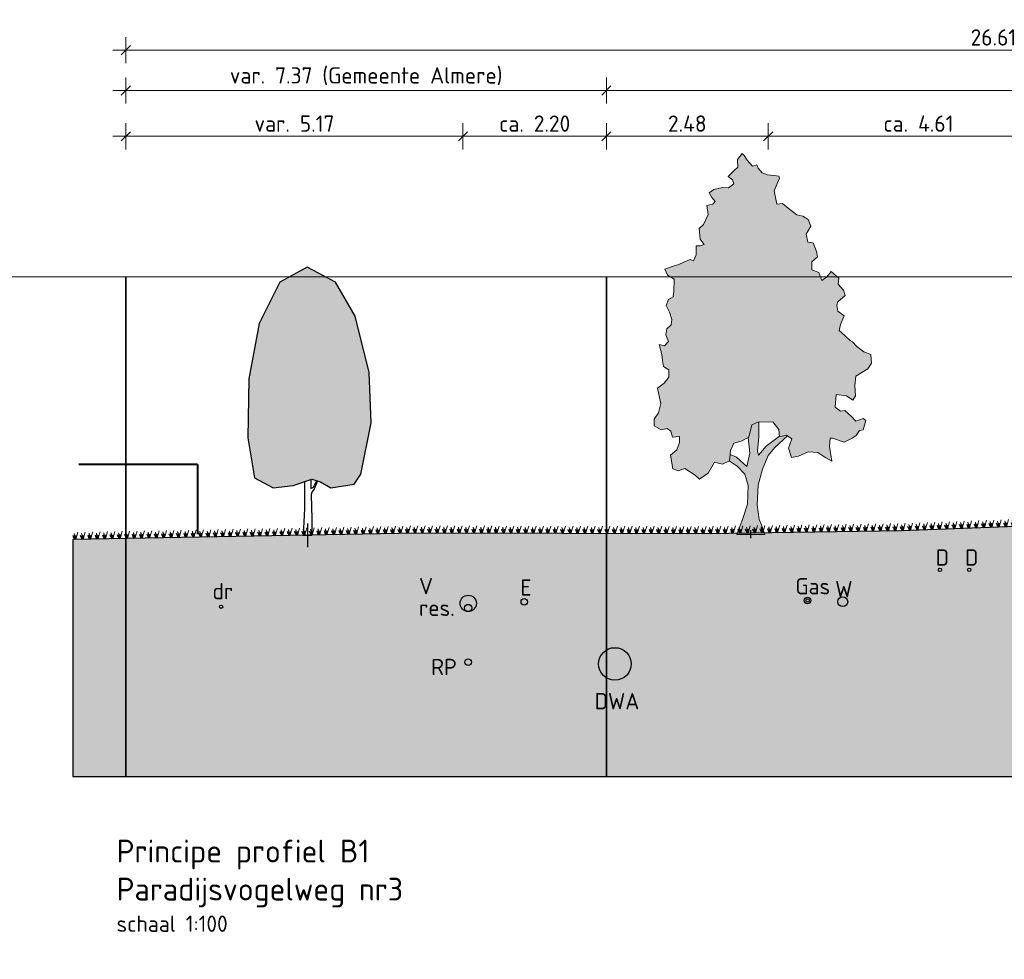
# Model space of a CAD drawing. Header units: metres. Extents: x 158819 to 159767, y 483764 to 484333.
# Tile 30 of 41: x 159329 to 159344, y 484026 to 484041. Entities that reach past the tile are written whole.
import ezdxf

# ---------------------------------------------------------------- set-up
doc = ezdxf.new("R2010")
doc.units = ezdxf.units.M
doc.linetypes.add('AL-NAP_LIJN', pattern=[15.25, 12, -1.5, 0.25, -1.5])
doc.layers.get('0').update_dxf_attribs({"lineweight": 25})
doc.layers.get('Defpoints').update_dxf_attribs({"lineweight": 25, "true_color": 0xff7fff})
for name, color, linetype, lineweight in [('N-WE-GR-BOOM-1e-A', 90, 'Continuous', 25), ('N-WE-GR-BOOM-1e-SD', 90, 'Continuous', 25), ('N-WE-GR-BOOM-3e-SD', 64, 'Continuous', 25), ('N-WE-KG-GRENS_PERCEEL-G', 150, 'KG-PERCEEL', 35), ('N-WE-VH-KANTVERHARDING-G', 7, 'Continuous', 25), ('rene', 1, 'Continuous', 40), ('X-XX-AL-M', 7, 'Continuous', 18), ('X-XX-AL-NAP-G', 7, 'AL-NAP_LIJN', 18), ('X-XX-AL-T25', 7, 'Continuous', 25), ('X-XX-AL-T35', 7, 'Continuous', 35)]:
    doc.layers.add(name, color=color, linetype=linetype, lineweight=lineweight)
doc.layers.add('N-WE-GR-BOOM-S', color=7, linetype='Continuous', lineweight=40, true_color=0x009900)
doc.layers.add('N-WE-GR-WEGEN-A', color=7, linetype='Continuous', lineweight=40, true_color=0xffd6ad, transparency=0.4)
doc.styles.add('NLCS-ISO-M100-T25', font='NLCS-ISO.ttf')
doc.styles.add('NLCS-ISO-M100-T35', font='NLCS-ISO.ttf')
doc.styles.get("Standard").update_dxf_attribs({"font": 'NLCS-ISO.ttf'})
doc.linetypes.add('KG-PERCEEL', pattern='A,5.5,-2,["P",Standard,S=1.8,R=0,X=-0.5,Y=-0.9],-2,5.5,-2,[5,NLCS.shx,S=0.75,R=0,X=0,Y=0],-2', length=19)
doc.dimstyles.new('NLCS-M100-T25-SCHRAP-X_L2_H1', dxfattribs={"dimscale": 0.1, "dimtxt": 2.5, "dimasz": 1.4, "dimexe": 2, "dimexo": 2, "dimgap": 0.7, "dimtad": 1, "dimzin": 0, "dimdsep": 46, "dimtxsty": 'NLCS-ISO-M100-T25', "dimblk": 'OBLIQUE', "dimcen": 0, "dimdle": 2, "dimclrd": 256, "dimclre": 256, "dimclrt": 256, "dimadec": 1, "dimazin": 0, "dimtfac": 1, "dimtofl": 0, "dimtmove": 1, "dimatfit": 0, "dimldrblk": 'OBLIQUE', "dimfxl": 2, "dimfxlon": 1, "dimtfill": 1, "dimtfillclr": 254, "dimtolj": 1, "dimtzin": 0, "dimlwd": 18, "dimlwe": 18, "dimarcsym": 0})

# ---------------------------------------------------------------- blocks, each defined once
blk = doc.blocks.new('_Oblique')
at = {"color": 0, "linetype": 'ByBlock', "lineweight": -2}
blk.add_line((-0.5, -0.5), (0.5, 0.5), dxfattribs=at)
blk = doc.blocks.new('*D130')
at = {"layer": 'Defpoints', "color": 0, "transparency": 16777216}
for p in [(159336.019, 484040.504), (159336.019, 484038.715), (159330.849, 484036.559)]:
    blk.add_point(p, dxfattribs=at)
at = {"layer": 'X-XX-AL-M', "linetype": 'Continuous', "lineweight": 18, "transparency": 16777216}
for p, q in [((159330.849, 484038.515), (159330.849, 484038.915)), ((159336.019, 484038.915), (159336.019, 484038.515)), ((159330.649, 484038.715), (159336.219, 484038.715))]:
    blk.add_line(p, q, dxfattribs=at)
at = {"layer": 'X-XX-AL-M', "lineweight": 18, "transparency": 16777216, "xscale": 0.14, "yscale": 0.14, "zscale": 0.14, "rotation": 180}
blk.add_blockref('_Oblique', (159330.849, 484038.715), dxfattribs=at)
at = {"layer": 'X-XX-AL-M', "lineweight": 18, "transparency": 16777216, "xscale": 0.14, "yscale": 0.14, "zscale": 0.14}
blk.add_blockref('_Oblique', (159336.019, 484038.715), dxfattribs=at)
at = {"layer": 'X-XX-AL-M', "transparency": 16777216, "insert": (159333.434, 484038.91), "char_height": 0.25, "attachment_point": 5, "style": 'NLCS-ISO-M100-T25', "bg_fill": 3, "box_fill_scale": 1.1, "bg_fill_color": 256, "bg_fill_true_color": 13158600, "bg_fill_transparency": 0}
blk.add_mtext('\\A1;var. 5.17', dxfattribs=at)
blk = doc.blocks.new('*D133')
at = {"layer": 'Defpoints', "color": 0, "transparency": 16777216}
for p in [(159338.219, 484039.417), (159330.849, 484036.559), (159338.219, 484036.559)]:
    blk.add_point(p, dxfattribs=at)
at = {"layer": 'X-XX-AL-M', "linetype": 'Continuous', "lineweight": 18, "transparency": 16777216}
for p, q in [((159330.849, 484039.217), (159330.849, 484039.617)), ((159338.219, 484039.217), (159338.219, 484039.617)), ((159330.649, 484039.417), (159338.419, 484039.417))]:
    blk.add_line(p, q, dxfattribs=at)
at = {"layer": 'X-XX-AL-M', "lineweight": 18, "transparency": 16777216, "xscale": 0.14, "yscale": 0.14, "zscale": 0.14, "rotation": 180}
blk.add_blockref('_Oblique', (159330.849, 484039.417), dxfattribs=at)
at = {"layer": 'X-XX-AL-M', "lineweight": 18, "transparency": 16777216, "xscale": 0.14, "yscale": 0.14, "zscale": 0.14}
blk.add_blockref('_Oblique', (159338.219, 484039.417), dxfattribs=at)
at = {"layer": 'X-XX-AL-M', "transparency": 16777216, "insert": (159334.534, 484039.637), "char_height": 0.25, "attachment_point": 5, "style": 'NLCS-ISO-M100-T25', "bg_fill": 3, "box_fill_scale": 1.1, "bg_fill_color": 256, "bg_fill_true_color": 13158600, "bg_fill_transparency": 0}
blk.add_mtext('\\A1;var. 7.37 (Gemeente Almere)', dxfattribs=at)
blk = doc.blocks.new('*D134')
at = {"layer": 'Defpoints', "color": 0, "transparency": 16777216}
for p in [(159336.019, 484040.504), (159338.219, 484038.715), (159338.219, 484036.559)]:
    blk.add_point(p, dxfattribs=at)
at = {"layer": 'X-XX-AL-M', "linetype": 'Continuous', "lineweight": 18, "transparency": 16777216}
for p, q in [((159336.019, 484038.915), (159336.019, 484038.515)), ((159338.219, 484038.515), (159338.219, 484038.915)), ((159335.819, 484038.715), (159338.419, 484038.715))]:
    blk.add_line(p, q, dxfattribs=at)
at = {"layer": 'X-XX-AL-M', "lineweight": 18, "transparency": 16777216, "xscale": 0.14, "yscale": 0.14, "zscale": 0.14, "rotation": 180}
blk.add_blockref('_Oblique', (159336.019, 484038.715), dxfattribs=at)
at = {"layer": 'X-XX-AL-M', "lineweight": 18, "transparency": 16777216, "xscale": 0.14, "yscale": 0.14, "zscale": 0.14}
blk.add_blockref('_Oblique', (159338.219, 484038.715), dxfattribs=at)
at = {"layer": 'X-XX-AL-M', "transparency": 16777216, "insert": (159337.119, 484038.91), "char_height": 0.25, "attachment_point": 5, "style": 'NLCS-ISO-M100-T25', "bg_fill": 3, "box_fill_scale": 1.1, "bg_fill_color": 256, "bg_fill_true_color": 13158600, "bg_fill_transparency": 0}
blk.add_mtext('\\A1;ca. 2.20', dxfattribs=at)
blk = doc.blocks.new('*D135')
at = {"layer": 'Defpoints', "color": 0, "transparency": 16777216}
for p in [(159345.309, 484038.715), (159340.699, 484036.559), (159345.309, 484033.062)]:
    blk.add_point(p, dxfattribs=at)
at = {"layer": 'X-XX-AL-M', "linetype": 'Continuous', "lineweight": 18, "transparency": 16777216}
for p, q in [((159340.699, 484038.515), (159340.699, 484038.915)), ((159345.309, 484038.515), (159345.309, 484038.915)), ((159340.499, 484038.715), (159345.509, 484038.715))]:
    blk.add_line(p, q, dxfattribs=at)
at = {"layer": 'X-XX-AL-M', "lineweight": 18, "transparency": 16777216, "xscale": 0.14, "yscale": 0.14, "zscale": 0.14, "rotation": 180}
blk.add_blockref('_Oblique', (159340.699, 484038.715), dxfattribs=at)
at = {"layer": 'X-XX-AL-M', "lineweight": 18, "transparency": 16777216, "xscale": 0.14, "yscale": 0.14, "zscale": 0.14}
blk.add_blockref('_Oblique', (159345.309, 484038.715), dxfattribs=at)
at = {"layer": 'X-XX-AL-M', "transparency": 16777216, "insert": (159343.004, 484038.91), "char_height": 0.25, "attachment_point": 5, "style": 'NLCS-ISO-M100-T25', "bg_fill": 3, "box_fill_scale": 1.1, "bg_fill_color": 256, "bg_fill_true_color": 13158600, "bg_fill_transparency": 0}
blk.add_mtext('\\A1;ca. 4.61', dxfattribs=at)
blk = doc.blocks.new('*D136')
at = {"layer": 'Defpoints', "color": 0, "transparency": 16777216}
for p in [(159357.459, 484039.417), (159338.219, 484036.559), (159357.459, 484036.559)]:
    blk.add_point(p, dxfattribs=at)
at = {"layer": 'X-XX-AL-M', "linetype": 'Continuous', "lineweight": 18, "transparency": 16777216}
for p, q in [((159338.219, 484039.217), (159338.219, 484039.617)), ((159357.459, 484039.217), (159357.459, 484039.617)), ((159338.019, 484039.417), (159357.659, 484039.417))]:
    blk.add_line(p, q, dxfattribs=at)
at = {"layer": 'X-XX-AL-M', "lineweight": 18, "transparency": 16777216, "xscale": 0.14, "yscale": 0.14, "zscale": 0.14, "rotation": 180}
blk.add_blockref('_Oblique', (159338.219, 484039.417), dxfattribs=at)
at = {"layer": 'X-XX-AL-M', "lineweight": 18, "transparency": 16777216, "xscale": 0.14, "yscale": 0.14, "zscale": 0.14}
blk.add_blockref('_Oblique', (159357.459, 484039.417), dxfattribs=at)
at = {"layer": 'X-XX-AL-M', "transparency": 16777216, "insert": (159347.839, 484039.637), "char_height": 0.25, "attachment_point": 5, "style": 'NLCS-ISO-M100-T25', "bg_fill": 3, "box_fill_scale": 1.1, "bg_fill_color": 256, "bg_fill_true_color": 13158600, "bg_fill_transparency": 0}
blk.add_mtext('\\A1;var. 19.24 (RVB)', dxfattribs=at)
blk = doc.blocks.new('*D126')
at = {"layer": 'Defpoints', "color": 0, "transparency": 16777216}
for p in [(159357.459, 484040.037), (159330.849, 484036.559), (159357.459, 484036.559)]:
    blk.add_point(p, dxfattribs=at)
at = {"layer": 'X-XX-AL-M', "linetype": 'Continuous', "lineweight": 18, "transparency": 16777216}
for p, q in [((159330.849, 484039.837), (159330.849, 484040.237)), ((159357.459, 484039.837), (159357.459, 484040.237)), ((159330.649, 484040.037), (159357.659, 484040.037))]:
    blk.add_line(p, q, dxfattribs=at)
at = {"layer": 'X-XX-AL-M', "lineweight": 18, "transparency": 16777216, "xscale": 0.14, "yscale": 0.14, "zscale": 0.14, "rotation": 180}
blk.add_blockref('_Oblique', (159330.849, 484040.037), dxfattribs=at)
at = {"layer": 'X-XX-AL-M', "lineweight": 18, "transparency": 16777216, "xscale": 0.14, "yscale": 0.14, "zscale": 0.14}
blk.add_blockref('_Oblique', (159357.459, 484040.037), dxfattribs=at)
at = {"layer": 'X-XX-AL-M', "transparency": 16777216, "insert": (159344.154, 484040.232), "char_height": 0.25, "attachment_point": 5, "style": 'NLCS-ISO-M100-T25', "bg_fill": 3, "box_fill_scale": 1.1, "bg_fill_color": 256, "bg_fill_true_color": 13158600, "bg_fill_transparency": 0}
blk.add_mtext('\\A1;26.61', dxfattribs=at)
blk = doc.blocks.new('*D145')
at = {"layer": 'Defpoints', "color": 0, "transparency": 16777216}
for p in [(159340.699, 484038.715), (159338.219, 484036.559), (159340.699, 484036.559)]:
    blk.add_point(p, dxfattribs=at)
at = {"layer": 'X-XX-AL-M', "linetype": 'Continuous', "lineweight": 18, "transparency": 16777216}
for p, q in [((159338.219, 484038.515), (159338.219, 484038.915)), ((159340.699, 484038.515), (159340.699, 484038.915)), ((159338.019, 484038.715), (159340.899, 484038.715))]:
    blk.add_line(p, q, dxfattribs=at)
at = {"layer": 'X-XX-AL-M', "lineweight": 18, "transparency": 16777216, "xscale": 0.14, "yscale": 0.14, "zscale": 0.14, "rotation": 180}
blk.add_blockref('_Oblique', (159338.219, 484038.715), dxfattribs=at)
at = {"layer": 'X-XX-AL-M', "lineweight": 18, "transparency": 16777216, "xscale": 0.14, "yscale": 0.14, "zscale": 0.14}
blk.add_blockref('_Oblique', (159340.699, 484038.715), dxfattribs=at)
at = {"layer": 'X-XX-AL-M', "transparency": 16777216, "insert": (159339.459, 484038.91), "char_height": 0.25, "attachment_point": 5, "style": 'NLCS-ISO-M100-T25', "bg_fill": 3, "box_fill_scale": 1.1, "bg_fill_color": 256, "bg_fill_true_color": 13158600, "bg_fill_transparency": 0}
blk.add_mtext('\\A1;2.48', dxfattribs=at)
blk = doc.blocks.new('SGR-BOOM_S01_E_ZIJ-D')
at = {"transparency": 33554559}
h = blk.add_hatch(color=256, dxfattribs=at)
h.dxf.hatch_style = 1
h.set_gradient(color1=(215, 235, 210), color2=(153, 155, 55), name='CYLINDER')
h.paths.add_polyline_path([(3.386, 6.238), (2.665, 8.402), (1.655, 9.701), (0.212, 10.278), (-1.183, 9.701), (-2.242, 8.114), (-2.771, 5.998), (-2.819, 3.738), (-2.482, 2.199), (-1.52, 1.815), (-0.51, 1.911), (0.452, 2.151), (0.885, 2.055), (1.414, 1.815), (2.617, 1.959), (2.953, 2.344), (3.483, 4.315)])
at = {"lineweight": 30}
blk.add_line((0, 0), (0.458, 0), dxfattribs=at)
at = {"lineweight": 30, "flags": 128}
blk.add_lwpolyline([(3.386, 6.238), (2.665, 8.402), (1.655, 9.701), (0.212, 10.278), (-1.183, 9.701), (-2.242, 8.114), (-2.771, 5.998), (-2.819, 3.738), (-2.482, 2.199), (-1.52, 1.815), (-0.51, 1.911), (0.452, 2.151), (0.885, 2.055), (1.414, 1.815), (2.617, 1.959), (2.953, 2.344), (3.483, 4.315)], close=True, dxfattribs=at)
for points in [[(0.068, 2.055), (0.069, 1.028), (0, 0)], [(0.404, 2.139), (0.406, 1.793), (0.531, 1.845), (0.704, 2.096)], [(0.742, 2.085), (0.569, 1.77), (0.447, 1.653), (0.422, 1.557), (0.442, 0.625), (0.458, 0)]]:
    blk.add_lwpolyline(points, dxfattribs=at)
at = {"layer": 'Defpoints', "color": 215, "true_color": 0xa953a0}
blk.add_line((0.229, 0.453), (0.229, -0.453), dxfattribs=at)
blk = doc.blocks.new('SGR-BOOM_S01_V_ZIJ-D')
at = {"layer": 'N-WE-GR-BOOM-1e-A', "transparency": 33554585}
h = blk.add_hatch(color=256, dxfattribs=at)
h.dxf.hatch_style = 1
h.set_gradient(color1=(254, 204, 102), color2=(108, 181, 90), tint=1, name='CYLINDER')
h.paths.add_polyline_path([(-1.056, 11.496), (-0.874, 11.68), (-0.792, 11.622), (-0.684, 11.475), (-0.477, 11.294), (-0.312, 11.337), (-0.253, 11.231), (-0.105, 11.091), (0.102, 11.028), (0.349, 11.012), (0.538, 10.99), (0.556, 10.931), (0.353, 10.535), (0.462, 10.124), (0.668, 10.149), (0.893, 10.004), (1.224, 9.8), (1.454, 9.761), (1.661, 9.663), (1.763, 9.457), (1.582, 9.209), (1.643, 8.962), (1.849, 8.94), (1.975, 8.676), (2.018, 8.511), (1.795, 8.362), (1.797, 8.115), (2.062, 8.035), (2.188, 7.789), (2.376, 7.896), (2.539, 8.062), (2.829, 7.858), (2.807, 7.67), (3.015, 7.489), (3.081, 7.325), (2.794, 7.134), (2.753, 7.034), (2.796, 6.845), (3.044, 6.706), (2.899, 6.434), (2.842, 6.251), (2.942, 6.187), (3.274, 5.943), (3.357, 5.902), (3.523, 5.762), (3.795, 5.599), (4.06, 5.519), (4.086, 5.248), (3.94, 5.082), (3.489, 4.855), (3.45, 4.566), (3.476, 4.254), (3.371, 4.112), (3.122, 4.252), (2.734, 4.29), (2.695, 3.901), (2.902, 3.779), (3.067, 3.798), (3.316, 3.611), (3.482, 3.471), (3.77, 3.556), (3.87, 3.492), (3.772, 3.203), (3.625, 3.184), (3.503, 3.036), (3.339, 2.952), (3.033, 2.826), (2.597, 2.946), (2.497, 2.946), (2.475, 2.698), (2.561, 2.246), (2.337, 2.35), (2.023, 2.512), (1.652, 2.527), (1.282, 2.4), (1.018, 2.357), (0.91, 2.645), (1.031, 2.934), (0.824, 3.038), (0.559, 2.995), (0.534, 3.219), (0.303, 3.447), (-0.274, 3.442), (-0.497, 3.358), (-0.618, 2.986), (-0.906, 2.86), (-1.193, 2.793), (-1.315, 2.568), (-1.354, 2.256), (-1.624, 2.154), (-1.931, 2.21), (-2.175, 1.879), (-2.504, 1.694), (-2.669, 1.816), (-3.066, 2.019), (-3.33, 1.952), (-3.536, 2.015), (-3.622, 2.427), (-3.376, 2.593), (-3.278, 2.818), (-3.279, 3.006), (-3.544, 2.981), (-3.61, 3.169), (-3.752, 3.25), (-3.981, 3.207), (-4.247, 3.328), (-4.249, 3.535), (-4.086, 3.724), (-3.988, 4.013), (-4.048, 4.195), (-4.115, 4.483), (-3.869, 4.633), (-3.682, 4.817), (-3.684, 5.046), (-3.891, 5.145), (-3.933, 5.333), (-3.958, 5.515), (-4.061, 5.826), (-3.854, 5.787), (-3.691, 5.912), (-3.798, 6.117), (-3.758, 6.3), (-3.595, 6.425), (-3.572, 6.59), (-3.657, 6.818), (-3.782, 7.024), (-3.701, 7.207), (-3.519, 7.291), (-3.497, 7.456), (-3.482, 7.827), (-3.73, 7.948), (-3.832, 8.136), (-3.485, 8.239), (-3.297, 8.281), (-3.115, 8.348), (-2.868, 8.432), (-2.745, 8.392), (-2.64, 8.575), (-2.642, 8.846), (-2.477, 8.847), (-2.336, 8.889), (-2.479, 9.053), (-2.523, 9.383), (-2.359, 9.507), (-2.179, 9.815), (-2.222, 10.085), (-1.993, 10.128), (-1.911, 10.212), (-2.036, 10.334), (-2.143, 10.475), (-1.955, 10.582), (-1.626, 10.644), (-1.402, 10.628), (-1.197, 10.753), (-1.239, 10.876), (-1.405, 10.975), (-1.177, 11.165), (-1.036, 11.266)])
h = blk.add_hatch(color=256, dxfattribs=at)
h.dxf.hatch_style = 1
h.set_gradient(color1=(99, 100, 102), color2=(88, 186, 72), tint=1, name='INVCURVED')
h.paths.add_polyline_path([(-0.098, 2.001), (0.128, 2.415), (0.374, 2.664), (0.861, 3.02), (0.824, 3.038), (0.559, 2.995), (0.557, 3.016), (0.044, 2.703), (-0.243, 2.43), (-0.285, 2.553), (-0.229, 2.989), (-0.233, 3.442), (-0.274, 3.442), (-0.497, 3.358), (-0.618, 2.986), (-0.646, 2.974), (-0.573, 2.492), (-0.693, 2.079), (-1.09, 2.364), (-1.33, 2.45), (-1.356, 2.244), (-1.064, 2.093), (-0.774, 1.848), (-0.648, 1.502), (-0.667, 0.925), (-0.846, 0.488), (-1.08, 0), (0, 0), (-0.126, 0.287), (-0.227, 0.452), (-0.296, 0.904), (-0.259, 1.505)])
at = {"lineweight": 0}
for p, q in [((-0.233, 3.442), (-0.229, 2.989)), ((-0.573, 2.492), (-0.646, 2.974)), ((-0.229, 2.989), (-0.285, 2.553)), ((0.044, 2.703), (0.557, 3.016)), ((0.861, 3.02), (0.374, 2.664)), ((-1.33, 2.45), (-1.09, 2.364)), ((-0.693, 2.079), (-0.573, 2.492)), ((-0.285, 2.553), (-0.243, 2.43)), ((-0.243, 2.43), (0.044, 2.703)), ((0.374, 2.664), (0.128, 2.415)), ((-1.368, 2.251), (-1.064, 2.093)), ((-1.09, 2.364), (-0.693, 2.079)), ((0.128, 2.415), (-0.098, 2.001)), ((-1.064, 2.093), (-0.774, 1.848)), ((-0.774, 1.848), (-0.648, 1.502)), ((-0.098, 2.001), (-0.259, 1.505)), ((-0.648, 1.502), (-0.667, 0.925)), ((-0.259, 1.505), (-0.296, 0.904)), ((-0.667, 0.925), (-0.846, 0.488)), ((-0.296, 0.904), (-0.227, 0.452)), ((-0.846, 0.488), (-1.08, 0)), ((-0.227, 0.452), (-0.126, 0.287)), ((-1.08, 0), (0, 0)), ((-0.126, 0.287), (0, 0))]:
    blk.add_line(p, q, dxfattribs=at)
at = {"lineweight": 0, "flags": 128}
blk.add_lwpolyline([(-1.056, 11.496), (-0.874, 11.68), (-0.792, 11.622), (-0.684, 11.475), (-0.477, 11.294), (-0.312, 11.337), (-0.253, 11.231), (-0.105, 11.091), (0.102, 11.028), (0.349, 11.012), (0.538, 10.99), (0.556, 10.931), (0.353, 10.535), (0.462, 10.124), (0.668, 10.149), (0.893, 10.004), (1.224, 9.8), (1.454, 9.761), (1.661, 9.663), (1.763, 9.457), (1.582, 9.209), (1.643, 8.962), (1.849, 8.94), (1.975, 8.676), (2.018, 8.511), (1.795, 8.362), (1.797, 8.115), (2.062, 8.035), (2.188, 7.789), (2.376, 7.896), (2.539, 8.062), (2.829, 7.858), (2.807, 7.67), (3.015, 7.489), (3.081, 7.325), (2.794, 7.134), (2.753, 7.034), (2.796, 6.845), (3.044, 6.706), (2.899, 6.434), (2.842, 6.251), (2.942, 6.187), (3.274, 5.943), (3.357, 5.902), (3.523, 5.762), (3.795, 5.599), (4.06, 5.519), (4.086, 5.248), (3.94, 5.082), (3.489, 4.855), (3.45, 4.566), (3.476, 4.254), (3.371, 4.112), (3.122, 4.252), (2.734, 4.29), (2.695, 3.901), (2.902, 3.779), (3.067, 3.798), (3.316, 3.611), (3.482, 3.471), (3.77, 3.556), (3.87, 3.492), (3.772, 3.203), (3.625, 3.184), (3.503, 3.036), (3.339, 2.952), (3.033, 2.826), (2.597, 2.946), (2.497, 2.946), (2.475, 2.698), (2.561, 2.246), (2.337, 2.35), (2.023, 2.512), (1.652, 2.527), (1.282, 2.4), (1.018, 2.357), (0.91, 2.645), (1.031, 2.934), (0.824, 3.038), (0.559, 2.995), (0.534, 3.219), (0.303, 3.447), (-0.274, 3.442), (-0.497, 3.358), (-0.618, 2.986), (-0.906, 2.86), (-1.193, 2.793), (-1.315, 2.568), (-1.354, 2.256), (-1.624, 2.154), (-1.931, 2.21), (-2.175, 1.879), (-2.504, 1.694), (-2.669, 1.816), (-3.066, 2.019), (-3.33, 1.952), (-3.536, 2.015), (-3.622, 2.427), (-3.376, 2.593), (-3.278, 2.818), (-3.279, 3.006), (-3.544, 2.981), (-3.61, 3.169), (-3.752, 3.25), (-3.981, 3.207), (-4.247, 3.328), (-4.249, 3.535), (-4.086, 3.724), (-3.988, 4.013), (-4.048, 4.195), (-4.115, 4.483), (-3.869, 4.633), (-3.682, 4.817), (-3.684, 5.046), (-3.891, 5.145), (-3.933, 5.333), (-3.958, 5.515), (-4.061, 5.826), (-3.854, 5.787), (-3.691, 5.912), (-3.798, 6.117), (-3.758, 6.3), (-3.595, 6.425), (-3.572, 6.59), (-3.657, 6.818), (-3.782, 7.024), (-3.701, 7.207), (-3.519, 7.291), (-3.497, 7.456), (-3.482, 7.827), (-3.73, 7.948), (-3.832, 8.136), (-3.485, 8.239), (-3.297, 8.281), (-3.115, 8.348), (-2.868, 8.432), (-2.745, 8.392), (-2.64, 8.575), (-2.642, 8.846), (-2.477, 8.847), (-2.336, 8.889), (-2.479, 9.053), (-2.523, 9.383), (-2.359, 9.507), (-2.179, 9.815), (-2.222, 10.085), (-1.993, 10.128), (-1.911, 10.212), (-2.036, 10.334), (-2.143, 10.475), (-1.955, 10.582), (-1.626, 10.644), (-1.402, 10.628), (-1.197, 10.753), (-1.239, 10.876), (-1.405, 10.975), (-1.177, 11.165), (-1.036, 11.266)], close=True, dxfattribs=at)
at = {"layer": 'Defpoints'}
blk.add_line((-0.54, -0.119), (-0.54, 0.13), dxfattribs=at)
blk = doc.blocks.new('Gras-01')
at = {"layer": 'N-WE-GR-BOOM-S', "color": 85, "lineweight": 9, "true_color": 0x58ba48}
for p, q in [((0, 0), (0.004, 0.063)), ((0.003, 0), (0.034, 0.114))]:
    blk.add_line(p, q, dxfattribs=at)
at = {"layer": 'N-WE-GR-BOOM-S', "color": 85, "lineweight": 9, "true_color": 0x58ba48, "flags": 128}
for points in [[(-0.042, 0.06, 0.10285), (-0.006, 0)], [(-0.042, 0.06, -0.10285), (-0.006, 0)], [(-0.002, 0, -0.071887), (-0.022, 0.092)], [(-0.002, 0, 0.071887), (-0.022, 0.092)]]:
    blk.add_lwpolyline(points, format="xyb", dxfattribs=at)
blk = doc.blocks.new('*U279')
at = {"layer": 'N-WE-VH-KANTVERHARDING-G', "rotation": 177.885012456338}
blk.add_blockref('Gras-01', (0.051, 0), dxfattribs=at)
blk = doc.blocks.new('*U280')
at = {"layer": 'N-WE-VH-KANTVERHARDING-G', "color": 0, "linetype": 'ByBlock', "lineweight": -2, "transparency": 16777216}
for p, rotation in [((159344.177, 484032.718), 182.114987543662), ((159344.29, 484032.722), 182.114987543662), ((159344.403, 484032.726), 182.114987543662), ((159344.517, 484032.73), 182.114987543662), ((159344.63, 484032.734), 182.114987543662), ((159344.743, 484032.738), 182.114987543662), ((159344.856, 484032.743), 182.114987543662), ((159344.97, 484032.747), 182.114987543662), ((159345.083, 484032.751), 182.114987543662), ((159345.196, 484032.755), 182.114987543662), ((159345.309, 484032.759), 182.114987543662), ((159331.941, 484032.565), 181.0680713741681), ((159332.054, 484032.567), 181.0680713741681), ((159332.168, 484032.569), 181.0680713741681), ((159332.281, 484032.571), 181.0680713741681), ((159332.394, 484032.573), 181.0680713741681), ((159332.508, 484032.575), 181.0680713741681), ((159332.621, 484032.578), 181.0680713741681), ((159332.734, 484032.58), 181.0680713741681), ((159332.847, 484032.582), 181.0680713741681), ((159332.961, 484032.584), 181.0680713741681), ((159333.074, 484032.586), 181.0680713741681), ((159333.187, 484032.588), 181.0680713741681), ((159333.301, 484032.59), 181.0680713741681), ((159333.414, 484032.592), 181.0680713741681), ((159333.527, 484032.594), 181.0680713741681), ((159333.64, 484032.597), 181.0680713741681), ((159333.754, 484032.599), 181.0680713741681), ((159333.867, 484032.601), 181.0680713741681), ((159333.98, 484032.603), 181.0680713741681), ((159334.094, 484032.605), 181.0680713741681), ((159334.207, 484032.607), 181.0680713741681), ((159334.32, 484032.609), 181.0680713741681), ((159334.433, 484032.611), 181.0680713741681), ((159334.547, 484032.613), 181.0680713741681), ((159334.66, 484032.616), 181.0680713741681), ((159334.773, 484032.618), 181.0680713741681), ((159334.887, 484032.62), 181.0680713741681), ((159335, 484032.622), 181.0680713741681), ((159335.113, 484032.624), 181.0680713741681), ((159335.227, 484032.626), 181.0680713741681), ((159335.34, 484032.628), 179.8927059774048), ((159335.453, 484032.627), 179.8927059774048), ((159335.566, 484032.627), 179.8927059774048), ((159335.68, 484032.627), 179.8927059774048), ((159335.793, 484032.627), 179.8927059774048), ((159335.906, 484032.627), 179.8927059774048), ((159336.02, 484032.626), 179.8927059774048), ((159336.133, 484032.626), 179.8927059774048), ((159336.246, 484032.626), 179.8927059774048), ((159336.36, 484032.626), 179.8927059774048), ((159336.473, 484032.626), 179.8927059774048), ((159336.586, 484032.625), 179.8927059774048), ((159336.7, 484032.625), 179.8927059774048), ((159336.813, 484032.625), 179.8927059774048), ((159336.926, 484032.625), 179.8927059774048), ((159337.04, 484032.624), 179.8927059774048), ((159337.153, 484032.624), 179.8927059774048), ((159337.266, 484032.624), 179.8927059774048), ((159337.379, 484032.624), 179.8927059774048), ((159337.493, 484032.624), 179.8927059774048), ((159337.606, 484032.623), 179.8927059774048), ((159337.719, 484032.623), 179.8927059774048), ((159337.833, 484032.623), 179.8927059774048), ((159337.946, 484032.623), 179.8927059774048), ((159338.059, 484032.623), 179.8927059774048), ((159338.173, 484032.622), 179.8927059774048), ((159338.286, 484032.622), 179.8927059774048), ((159338.399, 484032.622), 179.8927059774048), ((159338.513, 484032.622), 179.8927059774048), ((159338.626, 484032.621), 179.8927059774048), ((159338.739, 484032.621), 179.8927059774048), ((159338.853, 484032.621), 179.8927059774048), ((159338.966, 484032.621), 179.8927059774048), ((159339.079, 484032.621), 179.8927059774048), ((159339.192, 484032.62), 179.8927059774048), ((159339.306, 484032.62), 179.8927059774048), ((159339.419, 484032.62), 179.8927059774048), ((159339.532, 484032.62), 179.8927059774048), ((159339.646, 484032.62), 179.8927059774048), ((159339.759, 484032.619), 179.8927059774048), ((159339.872, 484032.621), 180.8695276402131), ((159339.986, 484032.623), 180.8695276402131), ((159340.099, 484032.624), 180.8695276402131), ((159340.212, 484032.626), 180.8695276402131), ((159340.326, 484032.628), 180.8695276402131), ((159340.439, 484032.63), 180.8695276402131), ((159340.552, 484032.631), 180.8695276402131), ((159340.665, 484032.633), 180.8695276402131), ((159340.779, 484032.635), 180.8695276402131), ((159340.892, 484032.637), 180.8695276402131), ((159341.005, 484032.638), 180.8695276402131), ((159341.119, 484032.64), 180.8695276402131), ((159341.232, 484032.642), 180.8695276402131), ((159341.345, 484032.643), 180.8695276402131), ((159341.459, 484032.645), 180.8695276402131), ((159341.572, 484032.647), 180.8695276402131), ((159341.685, 484032.649), 180.8695276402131), ((159341.798, 484032.65), 180.8695276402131), ((159341.912, 484032.652), 180.8695276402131), ((159342.025, 484032.654), 180.8695276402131), ((159342.138, 484032.655), 180.8695276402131), ((159342.252, 484032.657), 180.8695276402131), ((159342.365, 484032.659), 180.8695276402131), ((159342.478, 484032.661), 180.8695276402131), ((159342.592, 484032.662), 180.8695276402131), ((159342.705, 484032.664), 180.8695276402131), ((159342.818, 484032.667), 182.114987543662), ((159342.931, 484032.672), 182.114987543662), ((159343.045, 484032.676), 182.114987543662), ((159343.158, 484032.68), 182.114987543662), ((159343.271, 484032.684), 182.114987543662), ((159343.384, 484032.688), 182.114987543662), ((159343.498, 484032.692), 182.114987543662), ((159343.611, 484032.697), 182.114987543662), ((159343.724, 484032.701), 182.114987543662), ((159343.837, 484032.705), 182.114987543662), ((159343.95, 484032.709), 182.114987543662), ((159344.064, 484032.713), 182.114987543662), ((159330.128, 484032.531), 181.0680713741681), ((159330.242, 484032.533), 181.0680713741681), ((159330.355, 484032.535), 181.0680713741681), ((159330.468, 484032.537), 181.0680713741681), ((159330.582, 484032.54), 181.0680713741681), ((159330.695, 484032.542), 181.0680713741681), ((159330.808, 484032.544), 181.0680713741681), ((159330.921, 484032.546), 181.0680713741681), ((159331.035, 484032.548), 181.0680713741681), ((159331.148, 484032.55), 181.0680713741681), ((159331.261, 484032.552), 181.0680713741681), ((159331.375, 484032.554), 181.0680713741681), ((159331.488, 484032.556), 181.0680713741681), ((159331.601, 484032.559), 181.0680713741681), ((159331.714, 484032.561), 181.0680713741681), ((159331.828, 484032.563), 181.0680713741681)]:
    blk.add_blockref('*U279', p, dxfattribs=dict(at, rotation=rotation))

msp = doc.modelspace()

# ---------------------------------------------------------------- hatches: boundary and pattern name
at = {"layer": 'N-WE-GR-WEGEN-A', "true_color": 0xf8991e, "transparency": 33554534}
h = msp.add_hatch(color=30, dxfattribs=at)
h.dxf.hatch_style = 1
h.set_gradient(color1=(248, 153, 30), color2=(241, 235, 31), name='INVCURVED')
h.paths.add_polyline_path([(159349.859, 484032.327), (159350.159, 484032.327), (159350.159, 484031.327), (159344.709, 484031.327), (159344.709, 484032.327), (159345.009, 484032.327), (159345.009, 484032.627), (159345.309, 484032.627), (159345.309, 484032.759), (159342.745, 484032.665), (159339.76, 484032.619), (159335.309, 484032.628), (159330.035, 484032.529), (159330.035, 484028.896), (159370.571, 484028.896), (159370.571, 484032.059), (159369.084, 484032.059), (159367.584, 484031.059), (159366.684, 484030.459), (159366.184, 484030.459), (159365.284, 484031.059), (159363.784, 484032.059), (159359.488, 484032.059), (159357.459, 484032.347), (159351.344, 484032.737), (159349.559, 484032.759), (159349.559, 484032.627), (159349.859, 484032.627)])

# ---------------------------------------------------------------- linework, layer by layer
at = {"layer": 'Defpoints', "flags": 128}
msp.add_lwpolyline([(159330.035, 484032.529), (159330.035, 484028.896), (159370.571, 484028.896), (159370.571, 484032.059)], dxfattribs=at)
at = {"layer": 'Defpoints', "color": 114, "true_color": 0x139b48}
for centre in [(159343.334, 484032.066), (159343.784, 484032.066), (159332.309, 484031.5)]:
    msp.add_circle(centre, 0.0261, dxfattribs=at)
at = {"layer": 'Defpoints'}
for centre, radius in [((159336.099, 484031.551), 0.125), ((159336.959, 484031.574), 0.05), ((159338.349, 484030.622), 0.25)]:
    msp.add_circle(centre, radius, dxfattribs=at)
at = {"layer": 'Defpoints', "color": 30, "true_color": 0xf26722}
for radius in [0.05, 0.0261, 0.0261]:
    msp.add_circle((159341.304, 484031.595), radius, dxfattribs=at)
at = {"layer": 'Defpoints', "color": 5, "true_color": 0x0000ff}
msp.add_circle((159341.844, 484031.576), 0.075, dxfattribs=at)
at = {"layer": 'Defpoints', "color": 217, "lineweight": 30, "true_color": 0x93278f}
msp.add_circle((159336.099, 484031.481), 0.055, dxfattribs=at)
at = {"layer": 'Defpoints', "color": 4, "true_color": 0x00ffff}
msp.add_circle((159336.099, 484030.651), 0.05, dxfattribs=at)
at = {"layer": 'N-WE-KG-GRENS_PERCEEL-G'}
for p, q in [((159330.849, 484036.559), (159330.849, 484028.896)), ((159338.219, 484036.559), (159338.219, 484028.896))]:
    msp.add_line(p, q, dxfattribs=at)
at = {"layer": 'N-WE-VH-KANTVERHARDING-G', "flags": 128}
msp.add_lwpolyline([(159345.309, 484032.759), (159342.745, 484032.665), (159339.76, 484032.619), (159335.309, 484032.628), (159330.035, 484032.529)], dxfattribs=at)
at = {"layer": 'rene'}
msp.add_line((159331.949, 484033.679), (159331.949, 484032.615), dxfattribs=at)
at = {"layer": 'rene', "flags": 128}
msp.add_lwpolyline([(159331.949, 484033.679), (159330.127, 484033.679)], dxfattribs=at)
at = {"layer": 'X-XX-AL-NAP-G'}
for p, q in [((159003.28, 484036.559), (159511.076, 484036.559)), ((159329.996, 484036.559), (159362.049, 484036.559))]:
    msp.add_line(p, q, dxfattribs=at)

# ---------------------------------------------------------------- block references
at = {"layer": 'N-WE-GR-BOOM-1e-SD', "xscale": 0.4, "yscale": 0.5, "zscale": 0.5}
msp.add_blockref('SGR-BOOM_S01_V_ZIJ-D', (159340.65, 484032.61), dxfattribs=at)
at = {"layer": 'N-WE-VH-KANTVERHARDING-G'}
msp.add_blockref('*U280', (0, 0), dxfattribs=at)

# ---------------------------------------------------------------- texts
at = {"layer": 'Defpoints', "style": 'NLCS-ISO-M100-T25'}
msp.add_text('dr', height=0.25, dxfattribs=at).set_placement((159332.177, 484031.614))
at = {"layer": 'Defpoints', "color": 251, "true_color": 0x636466, "char_height": 0.25, "attachment_point": 7, "line_spacing_factor": 0.8, "style": 'NLCS-ISO-M100-T25'}
for s, insert in [('\\pxt5;D', (159343.269, 484032.13)), ('\\pxt5;D', (159343.719, 484032.13)), ('Gas', (159341.117, 484031.689)), ('W', (159341.727, 484031.645)), ('RP', (159335.531, 484030.451)), ('DWA', (159338.037, 484029.926))]:
    msp.add_mtext(s, dxfattribs=dict(at, insert=insert))
at = {"layer": 'Defpoints', "char_height": 0.25, "attachment_point": 7, "line_spacing_factor": 0.8, "style": 'NLCS-ISO-M100-T25'}
for s, insert in [('{\\C256;V\\Pres.}', (159335.345, 484031.358)), ('E', (159336.901, 484031.67))]:
    msp.add_mtext(s, dxfattribs=dict(at, insert=insert))
at = {"layer": 'X-XX-AL-T25', "insert": (159330.706, 484026.763), "char_height": 0.25, "attachment_point": 1, "style": 'NLCS-ISO-M100-T25'}
msp.add_mtext_dynamic_manual_height_columns('schaal 1:100', width=1.87194, gutter_width=1.25, heights=[0], dxfattribs=at)
at = {"layer": 'X-XX-AL-T35', "insert": (159330.706, 484027.927), "char_height": 0.35, "width": 9.70714, "attachment_point": 1, "style": 'NLCS-ISO-M100-T35'}
msp.add_mtext('Principe profiel B1\\PParadijsvogelweg nr3', dxfattribs=at)

# ---------------------------------------------------------------- next in the draw order: dimensions: what is measured, and where the dimension line sits
at = {"layer": 'X-XX-AL-M'}
for base, p1, p2, text, picture, middle in [((159336.019, 484038.715), (159330.849, 484036.559), (159336.019, 484040.504), 'var. <>', '*D130', (159333.434, 484038.91)), ((159345.309, 484038.715), (159340.699, 484036.559), (159345.309, 484033.062), 'ca. <>', '*D135', (159343.004, 484038.91))]:
    dim = msp.add_linear_dim(base=base, p1=p1, p2=p2, text=text, dimstyle='NLCS-M100-T25-SCHRAP-X_L2_H1', dxfattribs=at)
    dim.commit()
    dim.dimension.update_dxf_attribs({"geometry": picture, "text_midpoint": middle})

# ---------------------------------------------------------------- next in the draw order: dimensions: what is measured, and where the dimension line sits
dim = msp.add_linear_dim(base=(159338.219, 484039.417), p1=(159330.849, 484036.559), p2=(159338.219, 484036.559), text='var. <> (Gemeente Almere)', dimstyle='NLCS-M100-T25-SCHRAP-X_L2_H1', dxfattribs=at)
dim.commit()
dim.dimension.update_dxf_attribs({"geometry": '*D133', "text_midpoint": (159334.534, 484039.637)})

# ---------------------------------------------------------------- next in the draw order: dimensions: what is measured, and where the dimension line sits
dim = msp.add_linear_dim(base=(159338.219, 484038.715), p1=(159336.019, 484040.504), p2=(159338.219, 484036.559), text='ca. <>', dimstyle='NLCS-M100-T25-SCHRAP-X_L2_H1', dxfattribs=at)
dim.commit()
dim.dimension.update_dxf_attribs({"geometry": '*D134', "text_midpoint": (159337.119, 484038.91)})

# ---------------------------------------------------------------- next in the draw order: dimensions: what is measured, and where the dimension line sits
dim = msp.add_linear_dim(base=(159357.459, 484039.417), p1=(159338.219, 484036.559), p2=(159357.459, 484036.559), text='var. <> (RVB)', dimstyle='NLCS-M100-T25-SCHRAP-X_L2_H1', dxfattribs=at)
dim.commit()
dim.dimension.update_dxf_attribs({"geometry": '*D136', "text_midpoint": (159347.839, 484039.637)})

# ---------------------------------------------------------------- next in the draw order: dimensions: what is measured, and where the dimension line sits
dim = msp.add_linear_dim(base=(159357.459, 484040.037), p1=(159330.849, 484036.559), p2=(159357.459, 484036.559), dimstyle='NLCS-M100-T25-SCHRAP-X_L2_H1', dxfattribs=at)
dim.commit()
dim.dimension.update_dxf_attribs({"geometry": '*D126', "text_midpoint": (159344.154, 484040.232)})

# ---------------------------------------------------------------- next in the draw order: block references
at = {"layer": 'N-WE-GR-BOOM-3e-SD', "xscale": 0.3, "yscale": 0.4, "zscale": 0.4}
msp.add_blockref('SGR-BOOM_S01_E_ZIJ-D', (159333.566, 484032.596), dxfattribs=at)

# ---------------------------------------------------------------- next in the draw order: dimensions: what is measured, and where the dimension line sits
at = {"layer": 'X-XX-AL-M'}
dim = msp.add_linear_dim(base=(159340.699, 484038.715), p1=(159338.219, 484036.559), p2=(159340.699, 484036.559), dimstyle='NLCS-M100-T25-SCHRAP-X_L2_H1', dxfattribs=at)
dim.commit()
dim.dimension.update_dxf_attribs({"geometry": '*D145', "text_midpoint": (159339.459, 484038.91)})

doc.saveas('drawing.dxf')
